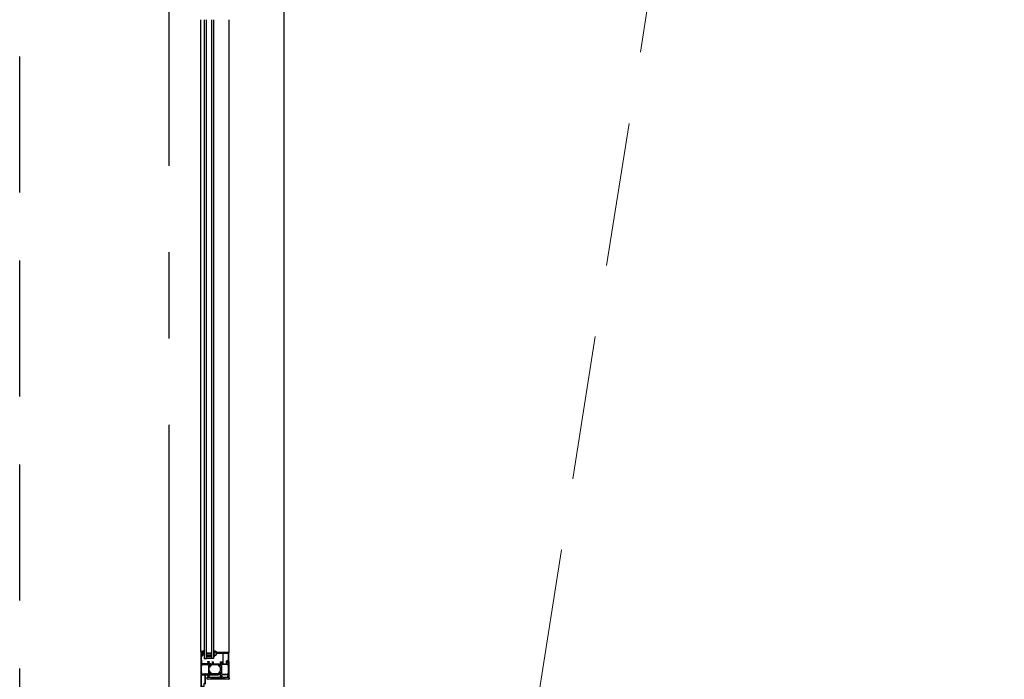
# Model space of a CAD drawing. Header units: millimetres. Extents: x 111285 to 237437, y -9513 to 52045.
# Tile 12 of 117: x 126152 to 128325, y 4341 to 5796. Entities that reach past the tile are written whole.
import ezdxf

# ---------------------------------------------------------------- set-up
doc = ezdxf.new("R2010")
doc.units = ezdxf.units.MM
doc.header["$LTSCALE"] = 100
for name, pattern in [('CENTER', [50.8, 31.75, -6.35, 6.35, -6.35]), ('DASHED3', [4.5, 3, -1.5]), ('HIDDEN', [9.525, 6.35, -3.175])]:
    doc.linetypes.add(name, pattern=pattern)
doc.layers.get('0').update_dxf_attribs({"color": 252})
for name, color, linetype in [('0-aanzicht', 252, 'Continuous'), ('0-BUITENKOZIJNEN', 252, 'Continuous'), ('0-HOOFDSTRAMIEN', 1, 'CENTER')]:
    doc.layers.add(name, color=color, linetype=linetype)
doc.layers.add('X-ref binnenlijn', color=252, linetype='Continuous', plot=False)

# ---------------------------------------------------------------- blocks, each defined once
blk = doc.blocks.new('U-STRAMIEN')
at = {"layer": '0-HOOFDSTRAMIEN', "ltscale": 0.3}
blk.add_lwpolyline([(0, -4264), (0, 47464)], dxfattribs=at)
blk = doc.blocks.new('SR1-horizontal')
at = {"linetype": 'Continuous', "ltscale": 0.25}
for p, q in [((400, 428), (400, 1822)), ((462, 1822), (462, 425.6))]:
    blk.add_line(p, q, dxfattribs=at)
at = {"linetype": 'Continuous'}
for p, q in [((407, 1822), (407, 412.9)), ((412, 412.9), (412, 1822)), ((424, 412.9), (424, 1822)), ((428, 1822), (428, 412.9)), ((402.3, 425.9), (401.7, 425.1)), ((401.7, 425.1), (401.7, 425.1)), ((401.7, 425.1), (401.7, 422.9)), ((401.7, 422.9), (401.7, 422.9)), ((401.7, 422.9), (402.3, 422.1)), ((402.5, 425.9), (402.3, 425.9)), ((402.3, 425.9), (402.3, 425.9)), ((402.3, 422.1), (402.3, 422.1)), ((402.3, 422.1), (402.5, 422.1)), ((402.5, 425.9), (402.5, 425.9)), ((402.5, 423.8), (402.5, 424.2)), ((402.5, 424.2), (402.5, 424.2)), ((402.5, 423.8), (402.5, 423.8)), ((402.5, 422.1), (402.5, 422.1)), ((402.8, 425.5), (402.8, 425.6)), ((402.8, 425.6), (402.8, 425.6)), ((402.8, 425.5), (402.8, 425.5)), ((402.8, 425.5), (402.8, 425.5)), ((402.8, 424.5), (402.8, 424.5)), ((402.8, 424.5), (404, 424.5)), ((404.2, 423.5), (402.8, 423.5)), ((402.8, 423.5), (402.8, 423.5)), ((402.8, 422.4), (402.8, 422.5)), ((402.8, 422.5), (402.8, 422.5)), ((402.8, 422.4), (402.8, 422.4)), ((403.7, 425.3), (403, 425.3)), ((403, 425.3), (403, 425.3)), ((403, 422.7), (403, 422.7)), ((403, 422.7), (403.7, 422.7)), ((403.6, 428.2), (403.6, 428.2)), ((403.6, 428.2), (403.7, 428.2)), ((403.7, 428.2), (403.7, 428.2)), ((403.7, 425.3), (403.7, 425.3)), ((403.7, 422.7), (403.7, 422.7)), ((404, 424.5), (404, 424.5)), ((404.2, 427.7), (404.2, 427.7)), ((404.2, 427.7), (404.2, 425.8)), ((404.2, 425.8), (404.2, 425.8)), ((404.2, 423.5), (404.2, 423.5)), ((404.2, 422.2), (404.2, 422.2)), ((404.2, 422.2), (404.2, 421)), ((404.2, 421), (404.2, 421)), ((404.3, 424.3), (404.3, 424.3)), ((404.3, 424.3), (404.4, 423.9)), ((404.6, 428.6), (404.6, 428.6)), ((404.6, 428.3), (404.6, 428.3)), ((404.6, 421), (404.6, 421)), ((404.8, 425.9), (404.8, 427.7)), ((404.8, 427.7), (404.8, 427.7)), ((404.8, 425.9), (404.8, 425.9)), ((405.3, 429.3), (405.3, 429.3)), ((405.4, 425.8), (405.4, 425.8)), ((405.8, 429.1), (405.8, 429.1)), ((406, 426.9), (406, 426.9)), ((406.7, 426.5), (406.7, 426.5)), ((406.8, 430.2), (406.8, 430.5)), ((406.8, 430.5), (406.8, 430.5)), ((406.8, 430.2), (406.8, 430.2)), ((406.8, 426.7), (406.8, 428.2)), ((406.8, 428.2), (406.8, 428.2)), ((406.8, 426.7), (406.8, 426.7)), ((416.8, 424.5), (412, 424.5)), ((412, 424.5), (412, 419.5)), ((412, 419.5), (414, 417.5)), ((413, 419.5), (413, 423)), ((413, 423), (423, 423)), ((414, 419.5), (413, 419.5)), ((414, 418.5), (414, 419.5)), ((422, 418.5), (414, 418.5)), ((414, 417.5), (422, 417.5)), ((418, 423.3), (416.8, 424.5)), ((419.2, 424.5), (418, 423.3)), ((424, 424.5), (419.2, 424.5)), ((423, 419.5), (422, 419.5)), ((422, 419.5), (422, 418.5)), ((422, 417.5), (424, 419.5)), ((423, 423), (423, 419.5)), ((424, 419.5), (424, 424.5)), ((428.3, 430.2), (428.3, 427.1)), ((428.3, 418.7), (428.3, 416.6)), ((428.5, 430.4), (428.5, 430.4)), ((428.5, 416.4), (428.7, 416.4)), ((431.3, 419.5), (433.1, 420)), ((433.9, 423.8), (433.9, 425.8)), ((433.9, 421.1), (433.9, 422.1)), ((434.6, 423.2), (434, 423.6)), ((434, 422.3), (434.6, 422.9)), ((434.1, 426), (436, 426)), ((407, 412.9), (412, 412.9)), ((424, 412.9), (412, 412.9)), ((428, 412.9), (424, 412.9))]:
    blk.add_line(p, q, dxfattribs=at)
at = {"ltscale": 0.1}
for p, q in [((414, 372), (461.5, 367)), ((414, 367), (461.5, 372)), ((414, 367), (414, 372)), ((414, 372), (461.5, 372)), ((461.5, 372), (461.5, 367)), ((461.5, 367), (414, 367))]:
    blk.add_line(p, q, dxfattribs=at)
at = {"linetype": 'Continuous'}
for points in [[(420.9, 396.5, 0.126173), (420.7, 396.5), (419.2, 395.6), (418.7, 395.6, -0.414214), (418.5, 395.8), (418.5, 396.8, -0.609065), (418.8, 397, 1.936492), (418.8, 398.2, -0.609065), (418.5, 398.4), (418.5, 399.4), (418.5, 399.4, -0.534511), (418.8, 399.6), (418.8, 399.6), (420.2, 399, 0.376373), (422.1, 399.6), (422.7, 400.7, -0.267949), (423.1, 401), (425.5, 401, 0.414214), (426, 401.5), (426, 404.2, 0.414214), (425.7, 404.5), (425.1, 404.5, -1), (425.1, 405.5), (426.7, 405.5, -0.414214), (427.2, 405), (427.2, 401.5, 0.414214), (427.7, 401), (438.9, 401, -0.267949), (439.3, 400.7), (439.9, 399.6, 0.376373), (441.8, 399), (443.2, 399.6, -0.534511), (443.5, 399.4), (443.5, 398.4, -0.609065), (443.2, 398.2, 1.936492), (443.2, 397, -0.609065), (443.5, 396.8), (443.5, 395.8), (443.5, 395.8, -0.414214), (443.3, 395.6), (443.3, 395.6), (442.7, 395.6), (441.3, 396.5, 0.126173), (441.1, 396.5, -0.233397), (438.4, 397.9, 0.239087), (436.4, 399), (425.6, 399, 0.239087), (423.6, 397.9, -0.233397)], [(418.7, 382.4), (418.7, 382.4, 0.414214), (418.5, 382.2), (418.5, 381.2, 0.609065), (418.8, 381, -1.936492), (418.8, 379.8, 0.609065), (418.5, 379.6), (418.5, 378.6, 0.534511), (418.8, 378.4), (420.2, 379, -0.376373), (422.1, 378.4), (422.7, 377.3, 0.267949), (423.1, 377), (438.9, 377, 0.267949), (439.3, 377.3), (439.9, 378.4, -0.376373), (441.8, 379), (443.2, 378.4, 0.534511), (443.5, 378.6), (443.5, 379.6, 0.609065), (443.2, 379.8, -1.936492), (443.2, 381, 0.609065), (443.5, 381.2), (443.5, 382.2, 0.414214), (443.3, 382.4), (442.7, 382.4), (441.3, 381.5, -0.126173), (441.1, 381.5, 0.233397), (438.4, 380.1, -0.239087), (436.4, 379), (425.6, 379, -0.239087), (423.6, 380.1, 0.233397), (420.9, 381.5, -0.126173), (420.7, 381.5), (419.2, 382.4)]]:
    blk.add_lwpolyline(points, format="xyb", close=True, dxfattribs=at)
for centre, radius, start, end in [((402.5, 425.6), 0.3, 0, 90), ((402.8, 424.2), 0.3, 90, 180), ((402.8, 423.8), 0.3, 180, 270), ((402.5, 422.4), 0.3, 270, 0), ((403, 425.5), 0.23, 180, 270), ((403, 422.5), 0.23, 90, 180), ((406.8, 427.1), 3.43, 90.197, 161.449), ((403.7, 427.7), 0.5, 0, 90), ((403.7, 425.8), 0.5, 270, 0), ((403.7, 422.2), 0.5, 0, 90), ((404, 424.2), 0.3, 23.1986, 90), ((404.2, 423.8), 0.3, 270, 23.1986), ((404.4, 421.4), 0.493, 249.075, 298.0166), ((406.8, 427.1), 2.63, 124.1036, 145.4153), ((404.9, 428.4), 0.3, 145.4153, 211.4862), ((403.7, 427.7), 1.1, 360, 31.4862), ((404.5, 421.2), 0.3, 298.0166, 353.4105), ((416.6, 419.8), 11.9, 145.7696, 173.4105), ((405.1, 425.9), 0.3, 180, 332.0774), ((405.5, 429), 0.3, 2.3332, 124.1036), ((416.6, 419.8), 12.7, 146.394, 152.0774), ((409.1, 429.2), 3.29, 182.3332, 204.0983), ((405.2, 427.4), 1, 326.394, 24.0983), ((409.1, 429.2), 2.49, 157.0327, 202.9673), ((406.5, 426.7), 0.3, 325.7696, 0), ((428.5, 430.2), 0.164, 90, 180), ((432.8, 427.1), 4.5, 180, 223.4695), ((432.8, 418.7), 4.5, 136.5305, 180), ((428.5, 416.6), 0.164, 180, 270), ((428.5, 429.9), 0.5, 359.6256, 90), ((428.6, 417), 0.6, 281.293, 353.6705), ((435.5, 431.3), 6.7, 192.2831, 229.1059), ((432.2, 416.6), 3, 106.2713, 173.6705), ((429.8, 428.8), 0.3, 92.5083, 197.2064), ((428.3, 422.9), 1.64, 316.5305, 43.4695), ((433.1, 429.9), 3.72, 198.8271, 242.9608), ((429.9, 420.5), 8.54, 43.3415, 90.7603), ((431.3, 426.4), 0.209, 228.2247, 57.9812), ((432.8, 421.1), 1.11, 286.2713, 0), ((434.1, 425.8), 0.245, 90, 180), ((434.1, 423.8), 0.245, 180, 240), ((434.1, 422.1), 0.245, 135, 180), ((434.5, 423.1), 0.205, 315, 60), ((436, 426.2), 0.246, 270, 39.7291), ((477.9, 374), 16, 185.6178, 205.1866)]:
    blk.add_arc(centre, radius, start, end, dxfattribs=at)
at = {"layer": '0-BUITENKOZIJNEN', "linetype": 'Continuous'}
for p, q in [((434.1, 425.3), (434.1, 425.3)), ((434.1, 425.3), (434.1, 424)), ((434.1, 424), (434.1, 424)), ((461.5, 425.8), (434.6, 425.8)), ((434.6, 423.5), (434.6, 423.5)), ((434.6, 423.5), (435.1, 423.5)), ((435.1, 423.5), (435.1, 423.5)), ((435.6, 424.1), (435.6, 424.1)), ((435.6, 424), (435.6, 424.1)), ((435.6, 424.1), (435.6, 424)), ((435.6, 424), (435.6, 424.1)), ((435.6, 424), (435.6, 424)), ((436.1, 424.6), (447.1, 424.6)), ((447.1, 424.6), (447.1, 424.6)), ((448.3, 423.6), (448.3, 415.9)), ((448.3, 415.9), (448.3, 405.6)), ((449.4, 415.9), (449.4, 423.6)), ((449.4, 405.4), (449.4, 415.9)), ((450.4, 424.6), (459, 424.3)), ((460.5, 422.8), (460.5, 415.9)), ((460.5, 415.9), (460.5, 409.7)), ((462, 415.9), (462, 425.3)), ((462, 425.3), (462, 425.3)), ((462, 407), (462, 415.9)), ((446.2, 403.8), (446.2, 403.3)), ((446.3, 403.1), (447.7, 402)), ((446.5, 404), (446.4, 404)), ((447.9, 403.2), (446.7, 403.9)), ((448.3, 405.6), (448.3, 403.3)), ((449.4, 402.4), (449.4, 405.4)), ((456.1, 406), (456.1, 403.6)), ((457, 403.2), (457.5, 403.8)), ((460.2, 409.3), (457.1, 407.8)), ((457.3, 404.6), (457.3, 405.9)), ((457.8, 406.8), (460, 407.8)), ((460.8, 407.4), (460.8, 406.7)), ((461, 406.5), (461.5, 406.5))]:
    blk.add_line(p, q, dxfattribs=at)
at = {"layer": '0-BUITENKOZIJNEN', "linetype": 'Continuous', "ltscale": 0.25}
blk.add_lwpolyline([(410.2, 356), (410.2, 376.5, -0.414214), (410.7, 377), (416.2, 377, -0.414214), (416.7, 376.5), (416.7, 373.4, -0.414214), (416.5, 373.2), (414.9, 373.2, 0.414214), (414.7, 373, 0.414214), (415.5, 372.2), (417.8, 372.2, 0.414214), (418.3, 372.7), (418.3, 376.8, -0.414214), (418.5, 377), (421.9, 377, 0.577351), (422.1, 377.5), (421.1, 379.2, 0.936617), (420.7, 379), (418.7, 378.2, -0.414214), (418.5, 378.4), (418.5, 382.2, -0.414214), (418.7, 382.4), (419.2, 382.4), (420.6, 381.6, 0.999993), (421, 381.6), (421, 382, 0.267949), (419.5, 384.6), (419, 384.8, -0.267949), (418.5, 385.7), (418.5, 392.3, -0.267949), (419, 393.2), (419.5, 393.4, 0.267949), (421, 396), (421, 396.4, 0.999992), (420.6, 396.4), (419.2, 395.6), (418.7, 395.6, -0.414214), (418.5, 395.8), (418.5, 399.6, -0.414214), (418.7, 399.8), (420.7, 399, 0.9366), (421.1, 398.8), (422.1, 400.5, 0.577375), (421.9, 401), (418.3, 401, -0.414214), (417.6, 401.7), (417.6, 404.2, -0.414214), (417.9, 404.5), (418.5, 404.5, 1), (418.5, 405.5), (415.3, 405.5, 0.412335), (414.5, 404.7, 0.416094), (414.7, 404.5), (415.9, 404.5, -0.414214), (416.1, 404.3), (416.1, 401.5, -0.414214), (415.6, 401), (402.3, 401, -0.410557), (401.8, 401.5), (401.6, 417), (401.6, 419.5, -0.414214), (402.1, 420), (403, 420, -0.414214), (403.2, 419.8), (403.2, 418.9, 1), (404, 418.9), (404, 422, 0.414214), (403.5, 422.5), (403.2, 422.5, 0.414214), (403, 422.3), (403, 421.7, -0.414214), (402.5, 421.2), (401.9, 421.2, -0.414214), (401.4, 421.7), (401.4, 426.3, -0.414214), (401.9, 426.8), (402.5, 426.8, -0.414214), (403, 426.3), (403, 425.7, 0.414214), (403.2, 425.5), (403.5, 425.5, 0.414214), (404, 426), (404, 427.5, 0.414214), (403.5, 428), (400.5, 428, 0.414214), (400, 427.5), (400, 350.5, 0.414214)], format="xyb", dxfattribs=at)
at = {"layer": '0-BUITENKOZIJNEN', "linetype": 'Continuous'}
for points in [[(401.4, 378.9), (401.4, 382.1, -0.414214), (401.6, 382.3), (401.8, 382.3, 0.414214), (402, 382.5), (402, 383.6, 0.414214), (401.8, 383.8), (401.6, 383.8, -0.414214), (401.4, 384), (401.4, 397.5, -0.414214), (401.6, 397.7), (401.8, 397.7, 0.414214), (402, 397.9), (402, 399, -0.414214), (402.2, 399.2), (403.3, 399.2, 0.414214), (403.5, 399.4, -0.414214), (403.7, 399.6), (415, 399.6, -0.414214), (415.2, 399.4, 0.414214), (415.4, 399.2), (416.5, 399.2, -0.414214), (416.7, 399), (416.7, 379, -0.414214), (416.5, 378.8), (415.4, 378.8, 0.414214), (415.2, 378.6, -0.414214), (415, 378.4), (410.4, 378.4, -0.414214), (410.2, 378.6, 0.414214), (410, 378.8), (409, 378.8, 0.414214), (408.8, 378.6, -0.414214), (408.6, 378.4), (401.9, 378.4, -0.414214)], [(458, 404.5, -0.536675), (457.8, 404.8, -0.301511), (459.7, 406), (461.5, 406, -0.414214), (462, 405.5), (462, 372.5, -0.414214), (461.5, 372), (459.7, 372, -0.301511), (457.8, 373.2, -0.536675), (458, 373.5), (459.7, 373.5, 0.414214), (460.2, 374), (460.2, 376.5, 0.414214), (459.7, 377), (446.2, 377, 0.414214), (445.7, 376.5), (445.7, 374, 0.414214), (446.2, 373.5), (447.6, 373.5, -0.553992), (447.8, 373.2, -0.287008), (446.2, 372.2), (443.4, 372.2, -0.414214), (442.4, 373.2), (442.4, 373.3, -0.414214), (442.6, 373.5), (443.8, 373.5, 0.414214), (444, 373.7), (444, 376.3, 0.414214), (443.3, 377), (443.3, 377), (440.6, 377), (440.6, 377, -0.57735), (440.4, 377.5), (440.7, 378.1), (441.4, 379.2, -1), (441.7, 379), (443.2, 378.4, 0.534511), (443.5, 378.6), (443.5, 378.6), (443.5, 382.2, 0.414214), (443.3, 382.4), (442.8, 382.4), (442.8, 382.4), (441.4, 381.6, -1.077346), (441, 381.6), (441, 382, -0.267949), (442.5, 384.6), (442.5, 384.6), (443, 384.8, 0.267949), (443.5, 385.7), (443.5, 389), (443.5, 389), (443.5, 392.3, 0.267949), (443, 393.2), (443, 393.2), (442.5, 393.4, -0.267949), (441, 396), (441, 396), (441, 396.4, -1.077346), (441.4, 396.4), (442.8, 395.6), (443.3, 395.6, 0.414214), (443.5, 395.8), (443.5, 395.8), (443.5, 399.4), (443.5, 399.4, 0.534511), (443.2, 399.6), (441.7, 399), (441.7, 399, -1), (441.4, 398.8), (441.4, 398.8), (440.7, 399.9), (440.7, 399.9), (440.4, 400.5, -0.57735), (440.6, 401), (440.6, 401), (443.3, 401, 0.414214), (444, 401.7), (444, 404.3, 0.414214), (443.8, 404.5), (442.6, 404.5, -0.414214), (442.4, 404.7), (442.4, 404.8, -0.414214), (443.4, 405.8), (446.2, 405.8, -0.287008), (447.8, 404.8, -0.553992), (447.6, 404.5), (446.2, 404.5, 0.414214), (445.7, 404), (445.7, 401.5, 0.414214), (446.2, 401), (459.7, 401, 0.414214), (460.2, 401.5), (460.2, 404, 0.414214), (459.7, 404.5)], [(460.6, 394), (460.6, 394), (460.6, 397.5), (460.6, 397.5, 0.414214), (460.4, 397.7, -0.414214), (460.2, 397.9), (460.2, 399), (460.2, 399, 0.414214), (460, 399.2), (458.9, 399.2, -0.414214), (458.7, 399.4, 0.414214), (458.5, 399.6), (447, 399.6), (447, 399.6, 0.414214), (446.8, 399.4, -0.414214), (446.6, 399.2), (445.5, 399.2, 0.414214), (445.3, 399), (445.3, 397.9), (445.3, 379), (445.3, 379, 0.414214), (445.5, 378.8), (446.6, 378.8, -0.414214), (446.8, 378.6, 0.414214), (447, 378.4), (458.5, 378.4, 0.414214), (458.7, 378.6), (458.7, 378.6, -0.414214), (458.9, 378.8), (458.9, 378.8), (460, 378.8, 0.414214), (460.2, 379), (460.2, 379), (460.2, 380.1), (460.2, 380.1, -0.414214), (460.4, 380.3), (460.4, 380.3, 0.414214), (460.6, 380.5), (460.6, 380.5)], [(406.1, 351.4), (401.9, 351.4, -0.414214), (401.4, 351.9), (401.4, 376.5, -0.414214), (401.9, 377), (408.3, 377, -0.414214), (408.8, 376.5), (408.8, 358.7, -0.414214), (408.3, 358.2), (408.1, 358.2, 0.414214), (406.6, 356.7), (406.6, 351.9, -0.414214)]]:
    blk.add_lwpolyline(points, format="xyb", close=True, dxfattribs=at)
for centre, radius, start, end in [((434.6, 425.3), 0.5, 90, 180), ((434.6, 424), 0.5, 180, 270), ((435.1, 424), 0.5, 270, 0), ((436.1, 424.1), 0.5, 90, 180), ((447.3, 423.6), 1.02, 0.406, 98.1279), ((450.4, 423.6), 1, 88.5185, 180), ((459, 422.8), 1.5, 0, 88.5185), ((461.5, 425.3), 0.5, 0, 90), ((446.4, 403.8), 0.2, 90, 180), ((446.7, 403.3), 0.5, 180, 210), ((446.5, 403.8), 0.2, 45, 90), ((448.5, 402.4), 0.906, 210, 360), ((448.1, 403.3), 0.2, 210, 0), ((458.1, 406), 2, 120, 180), ((456.6, 403.6), 0.5, 180, 315), ((458.3, 405.9), 1, 120, 180), ((457.7, 404.6), 0.4, 180, 235.1501), ((457.3, 404), 0.3, 315, 55.1501), ((460.3, 407.4), 0.5, 360, 120), ((460, 409.7), 0.5, 300, 0), ((461, 406.7), 0.2, 180, 270), ((461.5, 407), 0.5, 270, 0)]:
    blk.add_arc(centre, radius, start, end, dxfattribs=at)
blk = doc.blocks.new('onderlegger beganegrond')
at = {"linetype": 'HIDDEN', "lineweight": 0, "ltscale": 0.5}
blk.add_line((550, 550), (7405, 43805), dxfattribs=at)
at = {"layer": '0-aanzicht', "linetype": 'DASHED3'}
blk.add_lwpolyline([(64822, 0), (15, 0), (15, 15), (0, 15), (0, 44373), (15, 44373), (15, 44388), (33060, 44388)], dxfattribs=at)
at = {"layer": 'X-ref binnenlijn'}
blk.add_lwpolyline([(65120, 12574), (32630, 12574), (32630, 12638), (7405, 12638), (7405, 16138), (32630, 16138), (32630, 29144), (7405, 29144), (7405, 32644), (32630, 32644), (32630, 43805), (583, 43805), (583, 583), (43680, 583)], dxfattribs=at)
blk.add_blockref('SR1-horizontal', (0, 3974))

msp = doc.modelspace()

# ---------------------------------------------------------------- linework, layer by layer
at = {"linetype": 'Continuous', "ltscale": 0.25}
for p, q in [((126552, 4402), (126552, 5796)), ((126614, 5796), (126614, 4399.6))]:
    msp.add_line(p, q, dxfattribs=at)
at = {"linetype": 'Continuous'}
for p, q in [((126559, 5796), (126559, 4386.9)), ((126564, 4386.9), (126564, 5796)), ((126576, 4386.9), (126576, 5796)), ((126580, 5796), (126580, 4386.9)), ((126554.3, 4399.9), (126553.7, 4399.1)), ((126553.7, 4399.1), (126553.7, 4399.1)), ((126553.7, 4399.1), (126553.7, 4396.9)), ((126553.7, 4396.9), (126553.7, 4396.9)), ((126553.7, 4396.9), (126554.3, 4396.1)), ((126554.5, 4399.9), (126554.3, 4399.9)), ((126554.3, 4399.9), (126554.3, 4399.9)), ((126554.3, 4396.1), (126554.3, 4396.1)), ((126554.3, 4396.1), (126554.5, 4396.1)), ((126554.5, 4399.9), (126554.5, 4399.9)), ((126554.5, 4397.8), (126554.5, 4398.2)), ((126554.5, 4398.2), (126554.5, 4398.2)), ((126554.5, 4397.8), (126554.5, 4397.8)), ((126554.5, 4396.1), (126554.5, 4396.1)), ((126554.8, 4399.5), (126554.8, 4399.6)), ((126554.8, 4399.6), (126554.8, 4399.6)), ((126554.8, 4399.5), (126554.8, 4399.5)), ((126554.8, 4399.5), (126554.8, 4399.5)), ((126554.8, 4398.5), (126554.8, 4398.5)), ((126554.8, 4398.5), (126556, 4398.5)), ((126556.2, 4397.5), (126554.8, 4397.5)), ((126554.8, 4397.5), (126554.8, 4397.5)), ((126554.8, 4396.4), (126554.8, 4396.5)), ((126554.8, 4396.5), (126554.8, 4396.5)), ((126554.8, 4396.4), (126554.8, 4396.4)), ((126555.7, 4399.3), (126555, 4399.3)), ((126555, 4399.3), (126555, 4399.3)), ((126555, 4396.7), (126555, 4396.7)), ((126555, 4396.7), (126555.7, 4396.7)), ((126555.6, 4402.2), (126555.6, 4402.2)), ((126555.6, 4402.2), (126555.7, 4402.2)), ((126555.7, 4402.2), (126555.7, 4402.2)), ((126555.7, 4399.3), (126555.7, 4399.3)), ((126555.7, 4396.7), (126555.7, 4396.7)), ((126556, 4398.5), (126556, 4398.5)), ((126556.2, 4401.7), (126556.2, 4401.7)), ((126556.2, 4401.7), (126556.2, 4399.8)), ((126556.2, 4399.8), (126556.2, 4399.8)), ((126556.2, 4397.5), (126556.2, 4397.5)), ((126556.2, 4396.2), (126556.2, 4396.2)), ((126556.2, 4396.2), (126556.2, 4395)), ((126556.2, 4395), (126556.2, 4395)), ((126556.3, 4398.3), (126556.3, 4398.3)), ((126556.3, 4398.3), (126556.4, 4397.9)), ((126556.6, 4402.6), (126556.6, 4402.6)), ((126556.6, 4402.3), (126556.6, 4402.3)), ((126556.6, 4395), (126556.6, 4395)), ((126556.8, 4399.9), (126556.8, 4401.7)), ((126556.8, 4401.7), (126556.8, 4401.7)), ((126556.8, 4399.9), (126556.8, 4399.9)), ((126557.3, 4403.3), (126557.3, 4403.3)), ((126557.4, 4399.8), (126557.4, 4399.8)), ((126557.8, 4403.1), (126557.8, 4403.1)), ((126558, 4400.9), (126558, 4400.9)), ((126558.7, 4400.5), (126558.7, 4400.5)), ((126558.8, 4404.2), (126558.8, 4404.5)), ((126558.8, 4404.5), (126558.8, 4404.5)), ((126558.8, 4404.2), (126558.8, 4404.2)), ((126558.8, 4400.7), (126558.8, 4402.2)), ((126558.8, 4402.2), (126558.8, 4402.2)), ((126558.8, 4400.7), (126558.8, 4400.7)), ((126568.8, 4398.5), (126564, 4398.5)), ((126564, 4398.5), (126564, 4393.5)), ((126564, 4393.5), (126566, 4391.5)), ((126565, 4393.5), (126565, 4397)), ((126565, 4397), (126575, 4397)), ((126566, 4393.5), (126565, 4393.5)), ((126566, 4392.5), (126566, 4393.5)), ((126574, 4392.5), (126566, 4392.5)), ((126566, 4391.5), (126574, 4391.5)), ((126570, 4397.3), (126568.8, 4398.5)), ((126571.2, 4398.5), (126570, 4397.3)), ((126576, 4398.5), (126571.2, 4398.5)), ((126575, 4393.5), (126574, 4393.5)), ((126574, 4393.5), (126574, 4392.5)), ((126574, 4391.5), (126576, 4393.5)), ((126575, 4397), (126575, 4393.5)), ((126576, 4393.5), (126576, 4398.5)), ((126580.3, 4404.2), (126580.3, 4401.1)), ((126580.3, 4392.7), (126580.3, 4390.6)), ((126580.5, 4404.4), (126580.5, 4404.4)), ((126580.5, 4390.4), (126580.7, 4390.4)), ((126583.3, 4393.5), (126585.1, 4394)), ((126585.9, 4397.8), (126585.9, 4399.8)), ((126585.9, 4395.1), (126585.9, 4396.1)), ((126586.6, 4397.2), (126586, 4397.6)), ((126586, 4396.3), (126586.6, 4396.9)), ((126586.1, 4400), (126588, 4400)), ((126559, 4386.9), (126564, 4386.9)), ((126576, 4386.9), (126564, 4386.9)), ((126580, 4386.9), (126576, 4386.9))]:
    msp.add_line(p, q, dxfattribs=at)
at = {"ltscale": 0.1}
for p, q in [((126566, 4346), (126613.5, 4341)), ((126566, 4341), (126613.5, 4346)), ((126566, 4341), (126566, 4346)), ((126566, 4346), (126613.5, 4346)), ((126613.5, 4341), (126566, 4341)), ((126613.5, 4346), (126613.5, 4341))]:
    msp.add_line(p, q, dxfattribs=at)
at = {"linetype": 'Continuous'}
for points in [[(126572.9, 4370.5, 0.126173), (126572.7, 4370.5), (126571.2, 4369.6), (126570.7, 4369.6, -0.414214), (126570.5, 4369.8), (126570.5, 4370.8, -0.609065), (126570.8, 4371, 1.936492), (126570.8, 4372.2, -0.609065), (126570.5, 4372.4), (126570.5, 4373.4), (126570.5, 4373.4, -0.534511), (126570.8, 4373.6), (126570.8, 4373.6), (126572.2, 4373, 0.376373), (126574.1, 4373.6), (126574.7, 4374.7, -0.267949), (126575.1, 4375), (126577.5, 4375, 0.414214), (126578, 4375.5), (126578, 4378.2, 0.414214), (126577.7, 4378.5), (126577.1, 4378.5, -1), (126577.1, 4379.5), (126578.7, 4379.5, -0.414214), (126579.2, 4379), (126579.2, 4375.5, 0.414214), (126579.7, 4375), (126590.9, 4375, -0.267949), (126591.3, 4374.7), (126591.9, 4373.6, 0.376373), (126593.8, 4373), (126595.2, 4373.6, -0.534511), (126595.5, 4373.4), (126595.5, 4372.4, -0.609065), (126595.2, 4372.2, 1.936492), (126595.2, 4371, -0.609065), (126595.5, 4370.8), (126595.5, 4369.8), (126595.5, 4369.8, -0.414214), (126595.3, 4369.6), (126595.3, 4369.6), (126594.7, 4369.6), (126593.3, 4370.5, 0.126173), (126593.1, 4370.5, -0.233397), (126590.4, 4371.9, 0.239087), (126588.4, 4373), (126577.6, 4373, 0.239087), (126575.6, 4371.9, -0.233397)], [(126570.7, 4356.4), (126570.7, 4356.4, 0.414214), (126570.5, 4356.2), (126570.5, 4355.2, 0.609065), (126570.8, 4355, -1.936492), (126570.8, 4353.8, 0.609065), (126570.5, 4353.6), (126570.5, 4352.6, 0.534511), (126570.8, 4352.4), (126572.2, 4353, -0.376373), (126574.1, 4352.4), (126574.7, 4351.3, 0.267949), (126575.1, 4351), (126590.9, 4351, 0.267949), (126591.3, 4351.3), (126591.9, 4352.4, -0.376373), (126593.8, 4353), (126595.2, 4352.4, 0.534511), (126595.5, 4352.6), (126595.5, 4353.6, 0.609065), (126595.2, 4353.8, -1.936492), (126595.2, 4355, 0.609065), (126595.5, 4355.2), (126595.5, 4356.2, 0.414214), (126595.3, 4356.4), (126594.7, 4356.4), (126593.3, 4355.5, -0.126173), (126593.1, 4355.5, 0.233397), (126590.4, 4354.1, -0.239087), (126588.4, 4353), (126577.6, 4353, -0.239087), (126575.6, 4354.1, 0.233397), (126572.9, 4355.5, -0.126173), (126572.7, 4355.5), (126571.2, 4356.4)]]:
    msp.add_lwpolyline(points, format="xyb", close=True, dxfattribs=at)
for centre, radius, start, end in [((126554.5, 4399.6), 0.3, 0, 90), ((126554.8, 4398.2), 0.3, 90, 180), ((126554.8, 4397.8), 0.3, 180, 270), ((126554.5, 4396.4), 0.3, 270, 0), ((126555, 4399.5), 0.23, 180, 270), ((126555, 4396.5), 0.23, 90, 180), ((126558.8, 4401.1), 3.43, 90.197, 161.449), ((126555.7, 4401.7), 0.5, 0, 90), ((126555.7, 4399.8), 0.5, 270, 0), ((126555.7, 4396.2), 0.5, 0, 90), ((126556, 4398.2), 0.3, 23.1986, 90), ((126556.2, 4397.8), 0.3, 270, 23.1986), ((126556.4, 4395.4), 0.493, 249.075, 298.0166), ((126558.8, 4401.1), 2.63, 124.1036, 145.4153), ((126556.9, 4402.4), 0.3, 145.4153, 211.4862), ((126555.7, 4401.7), 1.1, 0, 31.4862), ((126556.5, 4395.2), 0.3, 298.0166, 353.4105), ((126568.6, 4393.8), 11.9, 145.7696, 173.4105), ((126557.1, 4399.9), 0.3, 180, 332.0774), ((126557.5, 4403), 0.3, 2.3332, 124.1036), ((126568.6, 4393.8), 12.7, 146.394, 152.0774), ((126561.1, 4403.2), 3.29, 182.3332, 204.0983), ((126557.2, 4401.4), 1, 326.394, 24.0983), ((126561.1, 4403.2), 2.49, 157.0327, 202.9673), ((126558.5, 4400.7), 0.3, 325.7696, 0), ((126580.5, 4404.2), 0.164, 90, 180), ((126584.8, 4401.1), 4.5, 180, 223.4695), ((126584.8, 4392.7), 4.5, 136.5305, 180), ((126580.5, 4390.6), 0.164, 180, 270), ((126580.5, 4403.9), 0.5, 359.6256, 90), ((126580.6, 4391), 0.6, 281.293, 353.6705), ((126587.5, 4405.3), 6.7, 192.2831, 229.1059), ((126584.2, 4390.6), 3, 106.2713, 173.6705), ((126581.8, 4402.8), 0.3, 92.5083, 197.2064), ((126580.3, 4396.9), 1.64, 316.5305, 43.4695), ((126585.1, 4403.9), 3.72, 198.8271, 242.9608), ((126581.9, 4394.5), 8.54, 43.3415, 90.7603), ((126583.3, 4400.4), 0.209, 228.2247, 57.9812), ((126584.8, 4395.1), 1.11, 286.2713, 0), ((126586.1, 4399.8), 0.245, 90, 180), ((126586.1, 4397.8), 0.245, 180, 240), ((126586.1, 4396.1), 0.245, 135, 180), ((126586.5, 4397.1), 0.205, 315, 60), ((126588, 4400.2), 0.246, 270, 39.7291), ((126629.9, 4348), 16, 185.6178, 205.1866)]:
    msp.add_arc(centre, radius, start, end, dxfattribs=at)
at = {"layer": '0-BUITENKOZIJNEN', "linetype": 'Continuous'}
for p, q in [((126586.1, 4399.3), (126586.1, 4399.3)), ((126586.1, 4399.3), (126586.1, 4398)), ((126586.1, 4398), (126586.1, 4398)), ((126613.5, 4399.8), (126586.6, 4399.8)), ((126586.6, 4397.5), (126586.6, 4397.5)), ((126586.6, 4397.5), (126587.1, 4397.5)), ((126587.1, 4397.5), (126587.1, 4397.5)), ((126587.6, 4398.1), (126587.6, 4398.1)), ((126587.6, 4398), (126587.6, 4398.1)), ((126587.6, 4398.1), (126587.6, 4398)), ((126587.6, 4398), (126587.6, 4398.1)), ((126587.6, 4398), (126587.6, 4398)), ((126588.1, 4398.6), (126599.1, 4398.6)), ((126599.1, 4398.6), (126599.1, 4398.6)), ((126600.3, 4397.6), (126600.3, 4389.9)), ((126601.4, 4389.9), (126601.4, 4397.6)), ((126602.4, 4398.6), (126611, 4398.3)), ((126612.5, 4396.8), (126612.5, 4389.9)), ((126614, 4389.9), (126614, 4399.3)), ((126614, 4399.3), (126614, 4399.3)), ((126598.2, 4377.8), (126598.2, 4377.3)), ((126598.3, 4377.1), (126599.7, 4376)), ((126598.5, 4378), (126598.4, 4378)), ((126599.9, 4377.2), (126598.7, 4377.9)), ((126600.3, 4389.9), (126600.3, 4379.6)), ((126600.3, 4379.6), (126600.3, 4377.3)), ((126601.4, 4379.4), (126601.4, 4389.9)), ((126601.4, 4376.4), (126601.4, 4379.4)), ((126608.1, 4380), (126608.1, 4377.6)), ((126609, 4377.2), (126609.5, 4377.8)), ((126612.2, 4383.3), (126609.1, 4381.8)), ((126609.3, 4378.6), (126609.3, 4379.9)), ((126609.8, 4380.8), (126612, 4381.8)), ((126612.5, 4389.9), (126612.5, 4383.7)), ((126612.8, 4381.4), (126612.8, 4380.7)), ((126613, 4380.5), (126613.5, 4380.5)), ((126614, 4381), (126614, 4389.9))]:
    msp.add_line(p, q, dxfattribs=at)
at = {"layer": '0-BUITENKOZIJNEN', "linetype": 'Continuous', "ltscale": 0.25}
msp.add_lwpolyline([(126562.2, 4330), (126562.2, 4350.5, -0.414214), (126562.7, 4351), (126568.2, 4351, -0.414214), (126568.7, 4350.5), (126568.7, 4347.4, -0.414214), (126568.5, 4347.2), (126566.9, 4347.2, 0.414214), (126566.7, 4347, 0.414214), (126567.5, 4346.2), (126569.8, 4346.2, 0.414214), (126570.3, 4346.7), (126570.3, 4350.8, -0.414214), (126570.5, 4351), (126573.9, 4351, 0.577351), (126574.1, 4351.5), (126573.1, 4353.2, 0.936617), (126572.7, 4353), (126570.7, 4352.2, -0.414214), (126570.5, 4352.4), (126570.5, 4356.2, -0.414214), (126570.7, 4356.4), (126571.2, 4356.4), (126572.6, 4355.6, 0.999993), (126573, 4355.6), (126573, 4356, 0.267949), (126571.5, 4358.6), (126571, 4358.8, -0.267949), (126570.5, 4359.7), (126570.5, 4366.3, -0.267949), (126571, 4367.2), (126571.5, 4367.4, 0.267949), (126573, 4370), (126573, 4370.4, 0.999992), (126572.6, 4370.4), (126571.2, 4369.6), (126570.7, 4369.6, -0.414214), (126570.5, 4369.8), (126570.5, 4373.6, -0.414214), (126570.7, 4373.8), (126572.7, 4373, 0.9366), (126573.1, 4372.8), (126574.1, 4374.5, 0.577375), (126573.9, 4375), (126570.3, 4375, -0.414214), (126569.6, 4375.7), (126569.6, 4378.2, -0.414214), (126569.9, 4378.5), (126570.5, 4378.5, 1), (126570.5, 4379.5), (126567.3, 4379.5, 0.412335), (126566.5, 4378.7, 0.416094), (126566.7, 4378.5), (126567.9, 4378.5, -0.414214), (126568.1, 4378.3), (126568.1, 4375.5, -0.414214), (126567.6, 4375), (126554.3, 4375, -0.410557), (126553.8, 4375.5), (126553.6, 4391), (126553.6, 4393.5, -0.414214), (126554.1, 4394), (126555, 4394, -0.414214), (126555.2, 4393.8), (126555.2, 4392.9, 1), (126556, 4392.9), (126556, 4396, 0.414214), (126555.5, 4396.5), (126555.2, 4396.5, 0.414214), (126555, 4396.3), (126555, 4395.7, -0.414214), (126554.5, 4395.2), (126553.9, 4395.2, -0.414214), (126553.4, 4395.7), (126553.4, 4400.3, -0.414214), (126553.9, 4400.8), (126554.5, 4400.8, -0.414214), (126555, 4400.3), (126555, 4399.7, 0.414214), (126555.2, 4399.5), (126555.5, 4399.5, 0.414214), (126556, 4400), (126556, 4401.5, 0.414214), (126555.5, 4402), (126552.5, 4402, 0.414214), (126552, 4401.5), (126552, 4324.5, 0.414214)], format="xyb", dxfattribs=at)
at = {"layer": '0-BUITENKOZIJNEN', "linetype": 'Continuous'}
for points in [[(126553.4, 4352.9), (126553.4, 4356.1, -0.414214), (126553.6, 4356.3), (126553.8, 4356.3, 0.414214), (126554, 4356.5), (126554, 4357.6, 0.414214), (126553.8, 4357.8), (126553.6, 4357.8, -0.414214), (126553.4, 4358), (126553.4, 4371.5, -0.414214), (126553.6, 4371.7), (126553.8, 4371.7, 0.414214), (126554, 4371.9), (126554, 4373, -0.414214), (126554.2, 4373.2), (126555.3, 4373.2, 0.414214), (126555.5, 4373.4, -0.414214), (126555.7, 4373.6), (126567, 4373.6, -0.414214), (126567.2, 4373.4, 0.414214), (126567.4, 4373.2), (126568.5, 4373.2, -0.414214), (126568.7, 4373), (126568.7, 4353, -0.414214), (126568.5, 4352.8), (126567.4, 4352.8, 0.414214), (126567.2, 4352.6, -0.414214), (126567, 4352.4), (126562.4, 4352.4, -0.414214), (126562.2, 4352.6, 0.414214), (126562, 4352.8), (126561, 4352.8, 0.414214), (126560.8, 4352.6, -0.414214), (126560.6, 4352.4), (126553.9, 4352.4, -0.414214)], [(126610, 4378.5, -0.536675), (126609.8, 4378.8, -0.301511), (126611.7, 4380), (126613.5, 4380, -0.414214), (126614, 4379.5), (126614, 4346.5, -0.414214), (126613.5, 4346), (126611.7, 4346, -0.301511), (126609.8, 4347.2, -0.536675), (126610, 4347.5), (126611.7, 4347.5, 0.414214), (126612.2, 4348), (126612.2, 4350.5, 0.414214), (126611.7, 4351), (126598.2, 4351, 0.414214), (126597.7, 4350.5), (126597.7, 4348, 0.414214), (126598.2, 4347.5), (126599.6, 4347.5, -0.553992), (126599.8, 4347.2, -0.287008), (126598.2, 4346.2), (126595.4, 4346.2, -0.414214), (126594.4, 4347.2), (126594.4, 4347.3, -0.414214), (126594.6, 4347.5), (126595.8, 4347.5, 0.414214), (126596, 4347.7), (126596, 4350.3, 0.414214), (126595.3, 4351), (126595.3, 4351), (126592.6, 4351), (126592.6, 4351, -0.57735), (126592.4, 4351.5), (126592.7, 4352.1), (126593.4, 4353.2, -1), (126593.7, 4353), (126595.2, 4352.4, 0.534511), (126595.5, 4352.6), (126595.5, 4352.6), (126595.5, 4356.2, 0.414214), (126595.3, 4356.4), (126594.8, 4356.4), (126594.8, 4356.4), (126593.4, 4355.6, -1.077346), (126593, 4355.6), (126593, 4356, -0.267949), (126594.5, 4358.6), (126594.5, 4358.6), (126595, 4358.8, 0.267949), (126595.5, 4359.7), (126595.5, 4363), (126595.5, 4363), (126595.5, 4366.3, 0.267949), (126595, 4367.2), (126595, 4367.2), (126594.5, 4367.4, -0.267949), (126593, 4370), (126593, 4370), (126593, 4370.4, -1.077346), (126593.4, 4370.4), (126594.8, 4369.6), (126595.3, 4369.6, 0.414214), (126595.5, 4369.8), (126595.5, 4369.8), (126595.5, 4373.4), (126595.5, 4373.4, 0.534511), (126595.2, 4373.6), (126593.7, 4373), (126593.7, 4373, -1), (126593.4, 4372.8), (126593.4, 4372.8), (126592.7, 4373.9), (126592.7, 4373.9), (126592.4, 4374.5, -0.57735), (126592.6, 4375), (126592.6, 4375), (126595.3, 4375, 0.414214), (126596, 4375.7), (126596, 4378.3, 0.414214), (126595.8, 4378.5), (126594.6, 4378.5, -0.414214), (126594.4, 4378.7), (126594.4, 4378.8, -0.414214), (126595.4, 4379.8), (126598.2, 4379.8, -0.287008), (126599.8, 4378.8, -0.553992), (126599.6, 4378.5), (126598.2, 4378.5, 0.414214), (126597.7, 4378), (126597.7, 4375.5, 0.414214), (126598.2, 4375), (126611.7, 4375, 0.414214), (126612.2, 4375.5), (126612.2, 4378, 0.414214), (126611.7, 4378.5)], [(126612.6, 4368), (126612.6, 4368), (126612.6, 4371.5), (126612.6, 4371.5, 0.414214), (126612.4, 4371.7, -0.414214), (126612.2, 4371.9), (126612.2, 4373), (126612.2, 4373, 0.414214), (126612, 4373.2), (126610.9, 4373.2, -0.414214), (126610.7, 4373.4, 0.414214), (126610.5, 4373.6), (126599, 4373.6), (126599, 4373.6, 0.414214), (126598.8, 4373.4, -0.414214), (126598.6, 4373.2), (126597.5, 4373.2, 0.414214), (126597.3, 4373), (126597.3, 4371.9), (126597.3, 4353), (126597.3, 4353, 0.414214), (126597.5, 4352.8), (126598.6, 4352.8, -0.414214), (126598.8, 4352.6, 0.414214), (126599, 4352.4), (126610.5, 4352.4, 0.414214), (126610.7, 4352.6), (126610.7, 4352.6, -0.414214), (126610.9, 4352.8), (126610.9, 4352.8), (126612, 4352.8, 0.414214), (126612.2, 4353), (126612.2, 4353), (126612.2, 4354.1), (126612.2, 4354.1, -0.414214), (126612.4, 4354.3), (126612.4, 4354.3, 0.414214), (126612.6, 4354.5), (126612.6, 4354.5)], [(126558.1, 4325.4), (126553.9, 4325.4, -0.414214), (126553.4, 4325.9), (126553.4, 4350.5, -0.414214), (126553.9, 4351), (126560.3, 4351, -0.414214), (126560.8, 4350.5), (126560.8, 4332.7, -0.414214), (126560.3, 4332.2), (126560.1, 4332.2, 0.414214), (126558.6, 4330.7), (126558.6, 4325.9, -0.414214)]]:
    msp.add_lwpolyline(points, format="xyb", close=True, dxfattribs=at)
for centre, radius, start, end in [((126586.6, 4399.3), 0.5, 90, 180), ((126586.6, 4398), 0.5, 180, 270), ((126587.1, 4398), 0.5, 270, 0), ((126588.1, 4398.1), 0.5, 90, 180), ((126599.3, 4397.6), 1.02, 0.406, 98.1279), ((126602.4, 4397.6), 1, 88.5185, 180), ((126611, 4396.8), 1.5, 0, 88.5185), ((126613.5, 4399.3), 0.5, 0, 90), ((126598.4, 4377.8), 0.2, 90, 180), ((126598.7, 4377.3), 0.5, 180, 210), ((126598.5, 4377.8), 0.2, 45, 90), ((126600.5, 4376.4), 0.906, 210, 0), ((126600.1, 4377.3), 0.2, 210, 0), ((126610.1, 4380), 2, 120, 180), ((126608.6, 4377.6), 0.5, 180, 315), ((126610.3, 4379.9), 1, 120, 180), ((126609.7, 4378.6), 0.4, 180, 235.1501), ((126609.3, 4378), 0.3, 315, 55.1501), ((126612.3, 4381.4), 0.5, 0, 120), ((126612, 4383.7), 0.5, 300, 0), ((126613, 4380.7), 0.2, 180, 270), ((126613.5, 4381), 0.5, 270, 0)]:
    msp.add_arc(centre, radius, start, end, dxfattribs=at)

# ---------------------------------------------------------------- block references
msp.add_blockref('onderlegger beganegrond', (126152, 0))
at = {"layer": '0-HOOFDSTRAMIEN'}
msp.add_blockref('U-STRAMIEN', (126482, 594), dxfattribs=at)

doc.saveas('drawing.dxf')
